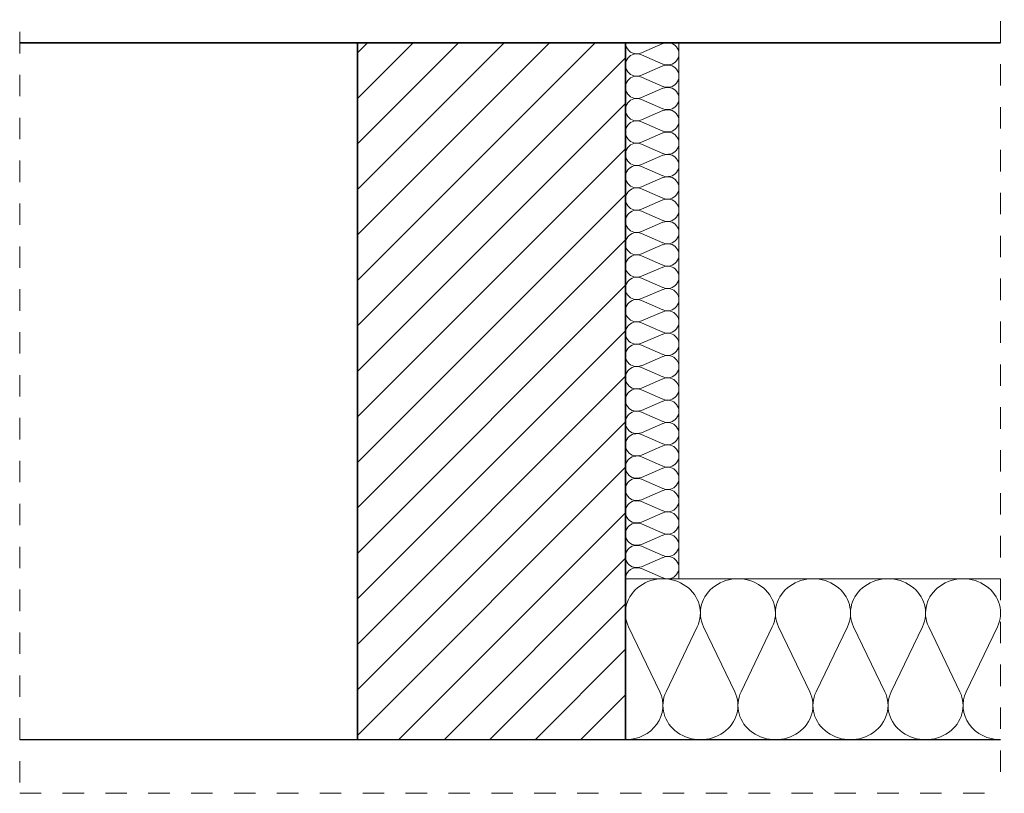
# Model space of a CAD drawing. Extents: x -109972 to -86652, y 98618 to 122888.
# Tile 3 of 74: x -102015 to -101097, y 105668 to 106390. Entities that reach past the tile are written whole.
import ezdxf

# ---------------------------------------------------------------- set-up
doc = ezdxf.new("R2010")
doc.units = 0
doc.header["$MEASUREMENT"] = 0
doc.linetypes.add('Przerywana', pattern=[40, 20, -20])
doc.layers.add('Arch ocieplenie', color=7, linetype='Continuous')
doc.layers.add('Arch ocieplenie_Nr_Pióra__94', color=7, linetype='Continuous', lineweight=13, true_color=0xe4ad2c)
doc.layers.add('Arch stropy_Nr_Pióra__94', color=7, linetype='Continuous', lineweight=13, true_color=0xe4ad2c)
for name, color, linetype, lineweight in [('Arch ściany nośne_Nr_Pióra__21', 7, 'Continuous', 13), ('Arch ściany nośne_Nr_Pióra__27', 7, 'Continuous', 35), ('INWENT.ŚCIANY_Nr_Pióra__21', 7, 'Continuous', 13), ('INWENT.ŚCIANY_Nr_Pióra__27', 7, 'Continuous', 35), ('Istniejące stropy_Nr_Pióra__1', 7, 'Continuous', 25)]:
    doc.layers.add(name, color=color, linetype=linetype, lineweight=lineweight)

# ---------------------------------------------------------------- blocks, each defined once
blk = doc.blocks.new('Izolacja cieplna 14_23', base_point=(-101450.46, 105718.24))
at = {"layer": 'Arch ocieplenie_Nr_Pióra__94', "linetype": 'Continuous'}
for p, q in [((-101447.52, 105823.54), (-101418.4, 105762.94)), ((-101412.52, 105762.94), (-101383.4, 105823.54)), ((-101377.52, 105823.54), (-101348.4, 105762.94)), ((-101342.52, 105762.94), (-101313.4, 105823.54)), ((-101307.52, 105823.54), (-101278.4, 105762.94)), ((-101272.52, 105762.94), (-101243.4, 105823.54)), ((-101237.52, 105823.54), (-101208.4, 105762.94)), ((-101202.52, 105762.94), (-101173.4, 105823.54)), ((-101167.52, 105823.54), (-101138.4, 105762.94)), ((-101132.52, 105762.94), (-101103.4, 105823.54))]:
    blk.add_line(p, q, dxfattribs=at)
for centre, start_param, end_param in [((-101415.46, 105836.34), 5.870392, 9.837571), ((-101345.46, 105836.34), 5.870392, 9.837571), ((-101275.46, 105836.34), 5.870392, 9.837571), ((-101205.46, 105836.34), 5.870392, 9.837571), ((-101135.46, 105836.34), 5.870392, 9.837571), ((-101450.46, 105750.14), 4.712389, 6.695979), ((-101380.46, 105750.14), 2.7288, 6.695979), ((-101310.46, 105750.14), 2.7288, 6.695979), ((-101240.46, 105750.14), 2.7288, 6.695979), ((-101170.46, 105750.14), 2.7288, 6.695979), ((-101100.46, 105750.14), 2.7288, 4.712389)]:
    blk.add_ellipse(centre, major_axis=(35, 0), ratio=0.911494, start_param=start_param, end_param=end_param, dxfattribs=at)
blk = doc.blocks.new('Izolacja cieplna 14_25', base_point=(-101450.46, 105868.24))
at = {"layer": 'Arch ocieplenie_Nr_Pióra__94', "linetype": 'Continuous'}
for p, q in [((-101435.56, 106358.7), (-101415.36, 106367.37)), ((-101415.36, 106348.28), (-101435.56, 106356.95)), ((-101435.56, 106337.87), (-101415.36, 106346.53)), ((-101415.36, 106327.45), (-101435.56, 106336.12)), ((-101435.56, 106317.03), (-101415.36, 106325.7)), ((-101415.36, 106306.62), (-101435.56, 106315.28)), ((-101435.56, 106296.2), (-101415.36, 106304.87)), ((-101415.36, 106285.78), (-101435.56, 106294.45)), ((-101435.56, 106275.37), (-101415.36, 106284.03)), ((-101415.36, 106264.95), (-101435.56, 106273.62)), ((-101435.56, 106254.53), (-101415.36, 106263.2)), ((-101415.36, 106244.12), (-101435.56, 106252.78)), ((-101435.56, 106233.7), (-101415.36, 106242.37)), ((-101415.36, 106223.28), (-101435.56, 106231.95)), ((-101435.56, 106212.87), (-101415.36, 106221.53)), ((-101415.36, 106202.45), (-101435.56, 106211.12)), ((-101435.56, 106192.03), (-101415.36, 106200.7)), ((-101415.36, 106181.62), (-101435.56, 106190.28)), ((-101435.56, 106171.2), (-101415.36, 106179.87)), ((-101415.36, 106160.78), (-101435.56, 106169.45)), ((-101435.56, 106150.37), (-101415.36, 106159.03)), ((-101415.36, 106139.95), (-101435.56, 106148.62)), ((-101435.56, 106129.53), (-101415.36, 106138.2)), ((-101415.36, 106119.12), (-101435.56, 106127.78)), ((-101435.56, 106108.7), (-101415.36, 106117.37)), ((-101415.36, 106098.28), (-101435.56, 106106.95)), ((-101435.56, 106087.87), (-101415.36, 106096.53)), ((-101415.36, 106077.45), (-101435.56, 106086.12)), ((-101435.56, 106067.03), (-101415.36, 106075.7)), ((-101415.36, 106056.62), (-101435.56, 106065.28)), ((-101435.56, 106046.2), (-101415.36, 106054.87)), ((-101415.36, 106035.78), (-101435.56, 106044.45)), ((-101435.56, 106025.37), (-101415.36, 106034.03)), ((-101415.36, 106014.95), (-101435.56, 106023.62)), ((-101435.56, 106004.53), (-101415.36, 106013.2)), ((-101415.36, 105994.12), (-101435.56, 106002.78)), ((-101435.56, 105983.7), (-101415.36, 105992.37)), ((-101415.36, 105973.28), (-101435.56, 105981.95)), ((-101435.56, 105962.87), (-101415.36, 105971.53)), ((-101415.36, 105952.45), (-101435.56, 105961.12)), ((-101435.56, 105942.03), (-101415.36, 105950.7)), ((-101415.36, 105931.62), (-101435.56, 105940.28)), ((-101435.56, 105921.2), (-101415.36, 105929.87)), ((-101415.36, 105910.78), (-101435.56, 105919.45)), ((-101435.56, 105900.37), (-101415.36, 105909.03)), ((-101415.36, 105889.95), (-101435.56, 105898.62)), ((-101435.56, 105879.53), (-101415.36, 105888.2)), ((-101415.36, 105869.12), (-101435.56, 105877.78))]:
    blk.add_line(p, q, dxfattribs=at)
for centre, start_param, end_param in [((-101439.83, 106368.24), 0, 1.983589), ((-101411.09, 106357.83), 1.158003, 5.125183), ((-101439.83, 106347.41), 4.299595, 8.266774), ((-101411.09, 106336.99), 1.158003, 5.125183), ((-101439.83, 106326.58), 4.299595, 8.266774), ((-101411.09, 106316.16), 1.158003, 5.125183), ((-101439.83, 106305.74), 4.299595, 8.266774), ((-101411.09, 106295.33), 1.158003, 5.125183), ((-101439.83, 106284.91), 4.299595, 8.266774), ((-101411.09, 106274.49), 1.158003, 5.125183), ((-101439.83, 106264.08), 4.299595, 8.266774), ((-101411.09, 106253.66), 1.158003, 5.125183), ((-101439.83, 106243.24), 4.299595, 8.266774), ((-101411.09, 106232.83), 1.158003, 5.125183), ((-101439.83, 106222.41), 4.299595, 8.266774), ((-101411.09, 106211.99), 1.158003, 5.125183), ((-101439.83, 106201.58), 4.299595, 8.266774), ((-101411.09, 106191.16), 1.158003, 5.125183), ((-101439.83, 106180.74), 4.299595, 8.266774), ((-101411.09, 106170.33), 1.158003, 5.125183), ((-101439.83, 106159.91), 4.299595, 8.266774), ((-101411.09, 106149.49), 1.158003, 5.125183), ((-101439.83, 106139.08), 4.299595, 8.266774), ((-101411.09, 106128.66), 1.158003, 5.125183), ((-101439.83, 106118.24), 4.299595, 8.266774), ((-101411.09, 106107.83), 1.158003, 5.125183), ((-101439.83, 106097.41), 4.299595, 8.266774), ((-101411.09, 106086.99), 1.158003, 5.125183), ((-101439.83, 106076.58), 4.299595, 8.266774), ((-101411.09, 106066.16), 1.158003, 5.125183), ((-101439.83, 106055.74), 4.299595, 8.266774), ((-101411.09, 106045.33), 1.158003, 5.125183), ((-101439.83, 106034.91), 4.299595, 8.266774), ((-101411.09, 106024.49), 1.158003, 5.125183), ((-101439.83, 106014.08), 4.299595, 8.266774), ((-101411.09, 106003.66), 1.158003, 5.125183), ((-101439.83, 105993.24), 4.299595, 8.266774), ((-101411.09, 105982.83), 1.158003, 5.125183), ((-101439.83, 105972.41), 4.299595, 8.266774), ((-101411.09, 105961.99), 1.158003, 5.125183), ((-101439.83, 105951.58), 4.299595, 8.266774), ((-101411.09, 105941.16), 1.158003, 5.125183), ((-101439.83, 105930.74), 4.299595, 8.266774), ((-101411.09, 105920.33), 1.158003, 5.125183), ((-101439.83, 105909.91), 4.299595, 8.266774), ((-101411.09, 105899.49), 1.158003, 5.125183), ((-101439.83, 105889.08), 4.299595, 8.266774), ((-101411.09, 105878.66), 1.158003, 5.125183), ((-101439.83, 105868.24), 4.299596, 6.283185)]:
    blk.add_ellipse(centre, major_axis=(-10.63, 0), ratio=0.979571, start_param=start_param, end_param=end_param, dxfattribs=at)

msp = doc.modelspace()

# ---------------------------------------------------------------- hatches: boundary and pattern name
at = {"layer": 'Arch ściany nośne_Nr_Pióra__21', "linetype": 'Continuous'}
h = msp.add_hatch(dxfattribs=at)
h.set_pattern_fill('Common_Brick', color=256, style=0, pattern_type=2)
h.set_pattern_definition([(45, (0, 0), (-21.2132034, 21.2132034), [])])
h.paths.add_polyline_path([(-101700.46, 106368.24), (-101700.46, 105718.24), (-101450.46, 105718.24), (-101450.46, 106368.24)], flags=0)

# ---------------------------------------------------------------- linework, layer by layer
at = {"layer": 'Arch stropy_Nr_Pióra__94', "linetype": 'Continuous'}
for p, q in [((-101400.46, 106368.24), (-101400.46, 105868.24)), ((-101100.46, 105868.24), (-101450.46, 105868.24))]:
    msp.add_line(p, q, dxfattribs=at)
at = {"layer": 'Arch ściany nośne_Nr_Pióra__27', "linetype": 'Continuous'}
for p, q in [((-101700.46, 106368.24), (-101700.46, 105718.24)), ((-101450.46, 106368.24), (-101700.46, 106368.24)), ((-101450.46, 105718.24), (-101450.46, 106368.24))]:
    msp.add_line(p, q, dxfattribs=at)
at = {"layer": 'INWENT.ŚCIANY_Nr_Pióra__21', "linetype": 'Przerywana'}
for p, q in [((-101100.46, 106428.24), (-101100.46, 105668.24)), ((-102015.46, 106418.24), (-102015.46, 105668.24)), ((-102015.46, 105668.24), (-101100.46, 105668.24))]:
    msp.add_line(p, q, dxfattribs=at)
at = {"layer": 'INWENT.ŚCIANY_Nr_Pióra__27', "linetype": 'Continuous'}
msp.add_line((-102015.46, 106368.24), (-101100.46, 106368.24), dxfattribs=at)
at = {"layer": 'Istniejące stropy_Nr_Pióra__1', "linetype": 'Continuous'}
msp.add_line((-101100.46, 105718.24), (-102015.46, 105718.24), dxfattribs=at)

# ---------------------------------------------------------------- block references
at = {"layer": 'Arch ocieplenie', "color": 104, "linetype": 'Continuous', "lineweight": 20, "true_color": 0x029e21}
for name, p in [('Izolacja cieplna 14_25', (-101450.46, 105868.24)), ('Izolacja cieplna 14_23', (-101450.46, 105718.24))]:
    msp.add_blockref(name, p, dxfattribs=at)

doc.saveas('drawing.dxf')
